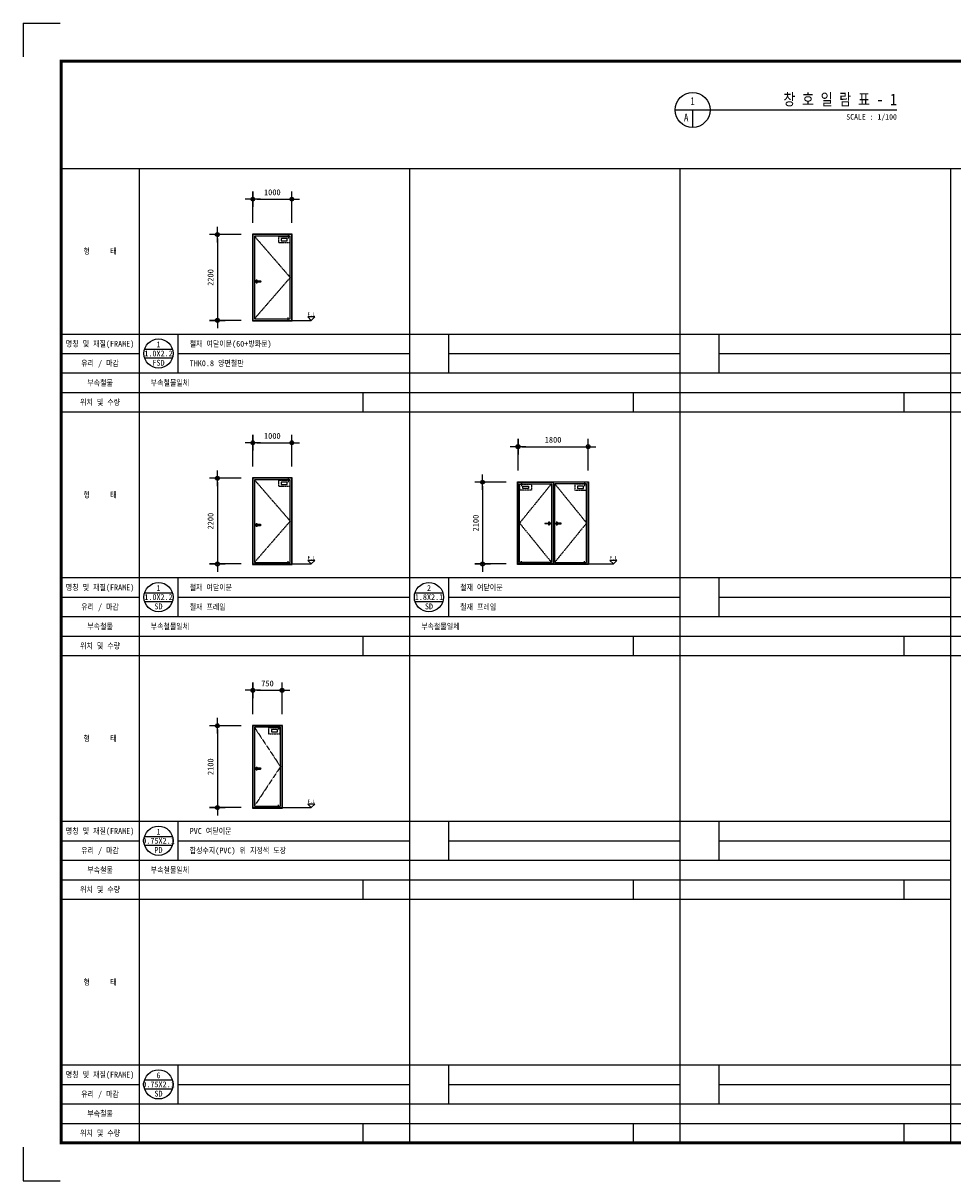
# Model space of a CAD drawing. Header units: millimetres. Extents: x 3445018 to 4174071, y -6064565 to -5122887.
# Tile 38 of 192: x 3669471 to 3693338, y -5615915 to -5586215. Entities that reach past the tile are written whole.
import ezdxf
from ezdxf.enums import TextEntityAlignment as Align

# ---------------------------------------------------------------- set-up
doc = ezdxf.new("R2010")
doc.units = ezdxf.units.MM
doc.header["$MEASUREMENT"] = 0
for name, pattern in [('AUDIT_D_200609130621-0', [0]), ('CEN', [66, 60, -2, 2, -2]), ('HID', [5, 3, -2])]:
    doc.linetypes.add(name, pattern=pattern)
doc.layers.get('DEFPOINTS').update_dxf_attribs({"linetype": 'CONTINUOUS'})
for name, color, linetype in [('3', 3, 'CONTINUOUS'), ('A_GE_FORM', 7, 'CONTINUOUS'), ('AA-XXXX-CNTL', 1, 'CEN'), ('AA-XXXX-DOOR', 4, 'CONTINUOUS'), ('AA-XXXX-HAT', 8, 'AUDIT_D_200609130621-0'), ('AA-XXXX-SYM', 7, 'CONTINUOUS'), ('AA-XXXX-TEXT', 3, 'CONTINUOUS'), ('AA-XXXX-WIN', 4, 'CONTINUOUS'), ('AA-XXXX-창호부호', 7, 'CONTINUOUS'), ('DIM', 7, 'CONTINUOUS'), ('TABLE', 7, 'CONTINUOUS'), ('TITLE', 3, 'CONTINUOUS')]:
    doc.layers.add(name, color=color, linetype=linetype)
doc.styles.add('HY울릉도 L', font='txt')
doc.styles.add('SDP-S', font='txt')
doc.dimstyles.new('SMDI-3', dxfattribs={"dimtxt": 3, "dimasz": 1, "dimexe": 2, "dimexo": 3, "dimgap": 1, "dimtad": 1, "dimdsep": 46, "dimtxsty": 'HY울릉도 L', "dimblk": 'Z_DOT', "dimcen": 2.5, "dimdle": 1.5, "dimclrd": 1, "dimclre": 1, "dimclrt": 2, "dimadec": 0, "dimazin": 0, "dimtfac": 1, "dimtix": 1, "dimtmove": 2, "dimatfit": 3, "dimldrblk": 'Z_DOT', "dimfxl": 2, "dimtvp": 1, "dimtolj": 1, "dimtzin": 0, "dimarcsym": 0})

# ---------------------------------------------------------------- blocks, each defined once
blk = doc.blocks.new('창호부호')
at = {"layer": 'AA-XXXX-창호부호'}
for p, q in [((-286, 90), (286, 90)), ((-286, -90), (286, -90))]:
    blk.add_line(p, q, dxfattribs=at)
blk.add_circle((0, 0), 300, dxfattribs=at)
at = {"layer": 'AA-XXXX-창호부호', "color": 3, "width": 0.85}
blk.add_attdef('NO', text='', height=120, dxfattribs=at).set_placement((0, 90), align=Align.BOTTOM_CENTER)
at = {"layer": 'AA-XXXX-창호부호', "color": 4, "width": 0.85}
blk.add_attdef('규격', text='', height=120, dxfattribs=at).set_placement((0, 0), align=Align.MIDDLE)
at = {"layer": 'AA-XXXX-창호부호', "color": 3, "width": 0.85}
blk.add_attdef('창호', text='', height=120, dxfattribs=at).set_placement((0, -130), align=Align.TOP_CENTER)
blk = doc.blocks.new('sheet _서영')
at = {"layer": 'A_GE_FORM'}
for p, q in [((-362689.99, -1058464.44), (-362689.99, -1058481.68)), ((-362689.99, -1058464.44), (-362689.99, -1058481.68)), ((-362689.99, -1058464.44), (-362670.99, -1058464.44)), ((-362689.99, -1059041.18), (-362689.99, -1059058.43)), ((-362689.99, -1059041.18), (-362689.99, -1059058.43)), ((-362689.99, -1059058.43), (-362670.99, -1059058.43))]:
    blk.add_line(p, q, dxfattribs=at)
at = {"layer": 'A_GE_FORM', "const_width": 1.5}
blk.add_lwpolyline([(-361868.49, -1059038.93), (-362670.49, -1059038.93), (-362670.49, -1058483.93), (-361868.49, -1058483.93)], close=True, dxfattribs=at)
blk = doc.blocks.new('Z_DOT')
at = {"layer": 'DIM', "color": 1, "ltscale": 3}
for p, q in [((-2, 0), (2, 0)), ((0, -2), (0, 2))]:
    blk.add_line(p, q, dxfattribs=at)
for radius in [0.5, 0.25]:
    blk.add_circle((0, 0), radius, dxfattribs=at)
blk = doc.blocks.new('*D822')
at = {"layer": 'DEFPOINTS', "color": 0, "ltscale": 3, "transparency": 16777216}
for p in [(3676368, -5590730), (3675368, -5591640), (3676368, -5591640)]:
    blk.add_point(p, dxfattribs=at)
at = {"layer": 'DIM', "color": 1, "lineweight": -2, "ltscale": 3, "transparency": 16777216}
for p, q in [((3675368, -5591340), (3675368, -5590530)), ((3676368, -5591340), (3676368, -5590530)), ((3675468, -5590730), (3676268, -5590730))]:
    blk.add_line(p, q, dxfattribs=at)
at = {"layer": 'DIM', "color": 1, "lineweight": -2, "ltscale": 3, "transparency": 16777216, "xscale": 100, "yscale": 100, "zscale": 100, "rotation": 180}
blk.add_blockref('Z_DOT', (3675368, -5590730), dxfattribs=at)
at = {"layer": 'DIM', "color": 1, "lineweight": -2, "ltscale": 3, "transparency": 16777216, "xscale": 100, "yscale": 100, "zscale": 100}
blk.add_blockref('Z_DOT', (3676368, -5590730), dxfattribs=at)
at = {"layer": 'DIM', "color": 2, "ltscale": 3, "transparency": 16777216, "insert": (3675868, -5590555), "char_height": 150, "attachment_point": 5, "style": 'SDP-S'}
blk.add_mtext('\\A1;1000', dxfattribs=at)
blk = doc.blocks.new('*D823')
at = {"layer": 'DEFPOINTS', "color": 0, "ltscale": 3, "transparency": 16777216}
for p in [(3675368, -5591640), (3674458, -5593840), (3675368, -5593840)]:
    blk.add_point(p, dxfattribs=at)
at = {"layer": 'DIM', "color": 1, "lineweight": -2, "ltscale": 3, "transparency": 16777216}
for p, q in [((3675068, -5591640), (3674258, -5591640)), ((3674458, -5591740), (3674458, -5593740)), ((3675068, -5593840), (3674258, -5593840))]:
    blk.add_line(p, q, dxfattribs=at)
at = {"layer": 'DIM', "color": 1, "lineweight": -2, "ltscale": 3, "transparency": 16777216, "xscale": 100, "yscale": 100, "zscale": 100}
for p, rotation in [((3674458, -5591640), 90), ((3674458, -5593840), 270)]:
    blk.add_blockref('Z_DOT', p, dxfattribs=dict(at, rotation=rotation))
at = {"layer": 'DIM', "color": 2, "ltscale": 3, "transparency": 16777216, "insert": (3674283, -5592740), "char_height": 150, "attachment_point": 5, "rotation": 90, "style": 'SDP-S'}
blk.add_mtext('\\A1;2200', dxfattribs=at)
blk = doc.blocks.new('*D816')
at = {"layer": 'DEFPOINTS', "color": 0, "ltscale": 3, "transparency": 16777216}
for p in [(3676368, -5596980), (3675368, -5597890), (3676368, -5597890)]:
    blk.add_point(p, dxfattribs=at)
at = {"layer": 'DIM', "color": 1, "lineweight": -2, "ltscale": 3, "transparency": 16777216}
for p, q in [((3675368, -5597590), (3675368, -5596780)), ((3676368, -5597590), (3676368, -5596780)), ((3675468, -5596980), (3676268, -5596980))]:
    blk.add_line(p, q, dxfattribs=at)
at = {"layer": 'DIM', "color": 1, "lineweight": -2, "ltscale": 3, "transparency": 16777216, "xscale": 100, "yscale": 100, "zscale": 100, "rotation": 180}
blk.add_blockref('Z_DOT', (3675368, -5596980), dxfattribs=at)
at = {"layer": 'DIM', "color": 1, "lineweight": -2, "ltscale": 3, "transparency": 16777216, "xscale": 100, "yscale": 100, "zscale": 100}
blk.add_blockref('Z_DOT', (3676368, -5596980), dxfattribs=at)
at = {"layer": 'DIM', "color": 2, "ltscale": 3, "transparency": 16777216, "insert": (3675868, -5596805), "char_height": 150, "attachment_point": 5, "style": 'SDP-S'}
blk.add_mtext('\\A1;1000', dxfattribs=at)
blk = doc.blocks.new('*D817')
at = {"layer": 'DEFPOINTS', "color": 0, "ltscale": 3, "transparency": 16777216}
for p in [(3675368, -5597890), (3674458, -5600090), (3675368, -5600090)]:
    blk.add_point(p, dxfattribs=at)
at = {"layer": 'DIM', "color": 1, "lineweight": -2, "ltscale": 3, "transparency": 16777216}
for p, q in [((3675068, -5597890), (3674258, -5597890)), ((3674458, -5597990), (3674458, -5599990)), ((3675068, -5600090), (3674258, -5600090))]:
    blk.add_line(p, q, dxfattribs=at)
at = {"layer": 'DIM', "color": 1, "lineweight": -2, "ltscale": 3, "transparency": 16777216, "xscale": 100, "yscale": 100, "zscale": 100}
for p, rotation in [((3674458, -5597890), 90), ((3674458, -5600090), 270)]:
    blk.add_blockref('Z_DOT', p, dxfattribs=dict(at, rotation=rotation))
at = {"layer": 'DIM', "color": 2, "ltscale": 3, "transparency": 16777216, "insert": (3674283, -5598990), "char_height": 150, "attachment_point": 5, "rotation": 90, "style": 'SDP-S'}
blk.add_mtext('\\A1;2200', dxfattribs=at)
blk = doc.blocks.new('*D818')
at = {"layer": 'DEFPOINTS', "color": 0, "ltscale": 3, "transparency": 16777216}
for p in [(3676118, -5603330), (3675368, -5604240), (3676118, -5604240)]:
    blk.add_point(p, dxfattribs=at)
at = {"layer": 'DIM', "color": 1, "lineweight": -2, "ltscale": 3, "transparency": 16777216}
for p, q in [((3675368, -5603940), (3675368, -5603130)), ((3676118, -5603940), (3676118, -5603130)), ((3675468, -5603330), (3676018, -5603330))]:
    blk.add_line(p, q, dxfattribs=at)
at = {"layer": 'DIM', "color": 1, "lineweight": -2, "ltscale": 3, "transparency": 16777216, "xscale": 100, "yscale": 100, "zscale": 100, "rotation": 180}
blk.add_blockref('Z_DOT', (3675368, -5603330), dxfattribs=at)
at = {"layer": 'DIM', "color": 1, "lineweight": -2, "ltscale": 3, "transparency": 16777216, "xscale": 100, "yscale": 100, "zscale": 100}
blk.add_blockref('Z_DOT', (3676118, -5603330), dxfattribs=at)
at = {"layer": 'DIM', "color": 2, "ltscale": 3, "transparency": 16777216, "insert": (3675743, -5603155), "char_height": 150, "attachment_point": 5, "style": 'SDP-S'}
blk.add_mtext('\\A1;750', dxfattribs=at)
blk = doc.blocks.new('*D819')
at = {"layer": 'DEFPOINTS', "color": 0, "ltscale": 3, "transparency": 16777216}
for p in [(3675368, -5604240), (3674458, -5606340), (3675368, -5606340)]:
    blk.add_point(p, dxfattribs=at)
at = {"layer": 'DIM', "color": 1, "lineweight": -2, "ltscale": 3, "transparency": 16777216}
for p, q in [((3675068, -5604240), (3674258, -5604240)), ((3674458, -5604340), (3674458, -5606240)), ((3675068, -5606340), (3674258, -5606340))]:
    blk.add_line(p, q, dxfattribs=at)
at = {"layer": 'DIM', "color": 1, "lineweight": -2, "ltscale": 3, "transparency": 16777216, "xscale": 100, "yscale": 100, "zscale": 100}
for p, rotation in [((3674458, -5604240), 90), ((3674458, -5606340), 270)]:
    blk.add_blockref('Z_DOT', p, dxfattribs=dict(at, rotation=rotation))
at = {"layer": 'DIM', "color": 2, "ltscale": 3, "transparency": 16777216, "insert": (3674283, -5605290), "char_height": 150, "attachment_point": 5, "rotation": 90, "style": 'SDP-S'}
blk.add_mtext('\\A1;2100', dxfattribs=at)
blk = doc.blocks.new('*D820')
at = {"layer": 'DEFPOINTS', "color": 0, "ltscale": 3, "transparency": 16777216}
for p in [(3683975, -5597080), (3682175, -5597990), (3683975, -5597990)]:
    blk.add_point(p, dxfattribs=at)
at = {"layer": 'DIM', "color": 1, "lineweight": -2, "ltscale": 3, "transparency": 16777216}
for p, q in [((3682175, -5597690), (3682175, -5596880)), ((3683975, -5597690), (3683975, -5596880)), ((3682275, -5597080), (3683875, -5597080))]:
    blk.add_line(p, q, dxfattribs=at)
at = {"layer": 'DIM', "color": 1, "lineweight": -2, "ltscale": 3, "transparency": 16777216, "xscale": 100, "yscale": 100, "zscale": 100, "rotation": 180}
blk.add_blockref('Z_DOT', (3682175, -5597080), dxfattribs=at)
at = {"layer": 'DIM', "color": 1, "lineweight": -2, "ltscale": 3, "transparency": 16777216, "xscale": 100, "yscale": 100, "zscale": 100}
blk.add_blockref('Z_DOT', (3683975, -5597080), dxfattribs=at)
at = {"layer": 'DIM', "color": 2, "ltscale": 3, "transparency": 16777216, "insert": (3683075, -5596905), "char_height": 150, "attachment_point": 5, "style": 'SDP-S'}
blk.add_mtext('\\A1;1800', dxfattribs=at)
blk = doc.blocks.new('*D821')
at = {"layer": 'DEFPOINTS', "color": 0, "ltscale": 3, "transparency": 16777216}
for p in [(3682175, -5597990), (3681265, -5600090), (3682175, -5600090)]:
    blk.add_point(p, dxfattribs=at)
at = {"layer": 'DIM', "color": 1, "lineweight": -2, "ltscale": 3, "transparency": 16777216}
for p, q in [((3681875, -5597990), (3681065, -5597990)), ((3681265, -5598090), (3681265, -5599990)), ((3681875, -5600090), (3681065, -5600090))]:
    blk.add_line(p, q, dxfattribs=at)
at = {"layer": 'DIM', "color": 1, "lineweight": -2, "ltscale": 3, "transparency": 16777216, "xscale": 100, "yscale": 100, "zscale": 100}
for p, rotation in [((3681265, -5597990), 90), ((3681265, -5600090), 270)]:
    blk.add_blockref('Z_DOT', p, dxfattribs=dict(at, rotation=rotation))
at = {"layer": 'DIM', "color": 2, "ltscale": 3, "transparency": 16777216, "insert": (3681090, -5599040), "char_height": 150, "attachment_point": 5, "rotation": 90, "style": 'SDP-S'}
blk.add_mtext('\\A1;2100', dxfattribs=at)

msp = doc.modelspace()

# ---------------------------------------------------------------- linework, layer by layer
at = {"layer": 'AA-XXXX-CNTL', "color": 1}
for p, q in [((3675467.9, -5592889.949), (3675467.9, -5592789.949)), ((3675417.9, -5592839.949), (3675517.9, -5592839.949)), ((3675467.9, -5599139.949), (3675467.9, -5599039.949)), ((3682975.442, -5599099.949), (3682975.442, -5598999.949)), ((3683175.442, -5599099.949), (3683175.442, -5598999.949)), ((3675417.9, -5599089.949), (3675517.9, -5599089.949)), ((3683025.442, -5599049.949), (3682925.442, -5599049.949)), ((3683125.442, -5599049.949), (3683225.442, -5599049.949)), ((3675417.9, -5605339.949), (3675517.9, -5605339.949)), ((3675467.9, -5605389.949), (3675467.9, -5605289.949))]:
    msp.add_line(p, q, dxfattribs=at)
at = {"layer": 'AA-XXXX-DOOR'}
for p, q in [((3682265.442, -5597989.949), (3682265.442, -5598089.949)), ((3683885.442, -5597989.949), (3683885.442, -5598089.949)), ((3682265.442, -5600109.949), (3682265.442, -5600019.949)), ((3683885.442, -5600109.949), (3683885.442, -5600019.949))]:
    msp.add_line(p, q, dxfattribs=at)
at = {"layer": 'AA-XXXX-DOOR', "color": 7}
for p, q in [((3682875.442, -5599039.949), (3682975.442, -5599039.949)), ((3683275.442, -5599039.949), (3683175.442, -5599039.949)), ((3682975.442, -5599059.949), (3682875.442, -5599059.949)), ((3683175.442, -5599059.949), (3683275.442, -5599059.949))]:
    msp.add_line(p, q, dxfattribs=at)
at = {"layer": 'AA-XXXX-DOOR'}
for points in [[(3683075.442, -5600089.949), (3682175.442, -5600089.949), (3682175.442, -5597989.949), (3683075.442, -5597989.949)], [(3683035.442, -5600049.949), (3682215.442, -5600049.949), (3682215.442, -5598029.949), (3683035.442, -5598029.949)], [(3682445.442, -5598149.949), (3682295.442, -5598149.949), (3682295.442, -5598089.949), (3682445.442, -5598089.949)], [(3683075.442, -5600089.949), (3683975.442, -5600089.949), (3683975.442, -5597989.949), (3683075.442, -5597989.949)], [(3683115.442, -5600049.949), (3683935.442, -5600049.949), (3683935.442, -5598029.949), (3683115.442, -5598029.949)], [(3683705.442, -5598149.949), (3683855.442, -5598149.949), (3683855.442, -5598089.949), (3683705.442, -5598089.949)]]:
    msp.add_lwpolyline(points, close=True, dxfattribs=at)
at = {"layer": 'AA-XXXX-DOOR', "color": 7}
for centre, radius, start, end in [((3682875.442, -5599049.949), 10, 90, 270), ((3682975.442, -5599049.949), 30, 199.4712206, 160.5287794), ((3682975.442, -5599049.949), 10, 270, 90), ((3683175.442, -5599049.949), 30, 19.4712206, 340.5287794), ((3683175.442, -5599049.949), 10, 90, 270), ((3683275.442, -5599049.949), 10, 270, 90)]:
    msp.add_arc(centre, radius, start, end, dxfattribs=at)
at = {"layer": 'AA-XXXX-HAT', "color": 1, "linetype": 'HID'}
for points in [[(3675407.9, -5591679.949), (3676327.9, -5592739.949), (3675407.9, -5593799.949)], [(3675407.9, -5597929.949), (3676327.9, -5598989.949), (3675407.9, -5600049.949)], [(3683035.442, -5598029.949), (3682215.442, -5599039.949), (3683035.442, -5600049.949)], [(3683115.442, -5598029.949), (3683935.442, -5599039.949), (3683115.442, -5600049.949)], [(3675407.9, -5604279.949), (3676077.9, -5605289.949), (3675407.9, -5606299.949)]]:
    msp.add_lwpolyline(points, dxfattribs=at)
at = {"layer": 'AA-XXXX-HAT', "color": 8, "linetype": 'HID'}
for points in [[(3676022.9, -5591844.949), (3676322.9, -5591844.949), (3676322.9, -5591694.949), (3676022.9, -5591694.949)], [(3676022.9, -5598094.949), (3676322.9, -5598094.949), (3676322.9, -5597944.949), (3676022.9, -5597944.949)], [(3682520.442, -5598194.949), (3682220.442, -5598194.949), (3682220.442, -5598044.949), (3682520.442, -5598044.949)], [(3683630.442, -5598194.949), (3683930.442, -5598194.949), (3683930.442, -5598044.949), (3683630.442, -5598044.949)], [(3675772.9, -5604444.949), (3676072.9, -5604444.949), (3676072.9, -5604294.949), (3675772.9, -5604294.949)]]:
    msp.add_lwpolyline(points, close=True, dxfattribs=at)
at = {"layer": 'AA-XXXX-SYM', "color": 1}
for p, q in [((3675367.9, -5593839.949), (3676867.9, -5593839.949)), ((3675367.9, -5600089.949), (3676867.9, -5600089.949)), ((3682175.442, -5600089.949), (3684625.442, -5600089.949)), ((3675367.9, -5606339.949), (3676867.9, -5606339.949))]:
    msp.add_line(p, q, dxfattribs=at)
at = {"layer": 'AA-XXXX-SYM'}
for points in [[(3676867.9, -5593839.949), (3676957.9, -5593749.949), (3676777.9, -5593749.949)], [(3676867.9, -5600089.949), (3676957.9, -5599999.949), (3676777.9, -5599999.949)], [(3684625.442, -5600089.949), (3684715.442, -5599999.949), (3684535.442, -5599999.949)], [(3676867.9, -5606339.949), (3676957.9, -5606249.949), (3676777.9, -5606249.949)]]:
    msp.add_lwpolyline(points, close=True, dxfattribs=at)
at = {"layer": 'AA-XXXX-WIN'}
for p, q in [((3676277.9, -5591639.949), (3676277.9, -5591739.949)), ((3676277.9, -5593859.949), (3676277.9, -5593769.949)), ((3676277.9, -5597889.949), (3676277.9, -5597989.949)), ((3676277.9, -5600109.949), (3676277.9, -5600019.949)), ((3676027.9, -5604239.949), (3676027.9, -5604339.949)), ((3676027.9, -5606359.949), (3676027.9, -5606269.949))]:
    msp.add_line(p, q, dxfattribs=at)
at = {"layer": 'AA-XXXX-WIN', "color": 7}
for p, q in [((3675567.9, -5592829.949), (3675467.9, -5592829.949)), ((3675467.9, -5592849.949), (3675567.9, -5592849.949)), ((3675567.9, -5599079.949), (3675467.9, -5599079.949)), ((3675467.9, -5599099.949), (3675567.9, -5599099.949)), ((3675567.9, -5605329.949), (3675467.9, -5605329.949)), ((3675467.9, -5605349.949), (3675567.9, -5605349.949))]:
    msp.add_line(p, q, dxfattribs=at)
at = {"layer": 'AA-XXXX-WIN'}
for points in [[(3675367.9, -5593839.949), (3676367.9, -5593839.949), (3676367.9, -5591639.949), (3675367.9, -5591639.949)], [(3675407.9, -5593799.949), (3676327.9, -5593799.949), (3676327.9, -5591679.949), (3675407.9, -5591679.949)], [(3676097.9, -5591799.949), (3676247.9, -5591799.949), (3676247.9, -5591739.949), (3676097.9, -5591739.949)], [(3675367.9, -5600089.949), (3676367.9, -5600089.949), (3676367.9, -5597889.949), (3675367.9, -5597889.949)], [(3675407.9, -5600049.949), (3676327.9, -5600049.949), (3676327.9, -5597929.949), (3675407.9, -5597929.949)], [(3676097.9, -5598049.949), (3676247.9, -5598049.949), (3676247.9, -5597989.949), (3676097.9, -5597989.949)], [(3675367.9, -5606339.949), (3676117.9, -5606339.949), (3676117.9, -5604239.949), (3675367.9, -5604239.949)], [(3675407.9, -5606299.949), (3676077.9, -5606299.949), (3676077.9, -5604279.949), (3675407.9, -5604279.949)], [(3675847.9, -5604399.949), (3675997.9, -5604399.949), (3675997.9, -5604339.949), (3675847.9, -5604339.949)]]:
    msp.add_lwpolyline(points, close=True, dxfattribs=at)
at = {"layer": 'AA-XXXX-WIN', "color": 7}
for centre, radius, start, end in [((3675467.9, -5592839.949), 30, 19.4712206, 340.5287794), ((3675467.9, -5592839.949), 10, 90, 270), ((3675567.9, -5592839.949), 10, 270, 90), ((3675467.9, -5599089.949), 30, 19.4712206, 340.5287794), ((3675467.9, -5599089.949), 10, 90, 270), ((3675567.9, -5599089.949), 10, 270, 90), ((3675467.9, -5605339.949), 30, 19.4712206, 340.5287794), ((3675467.9, -5605339.949), 10, 90, 270), ((3675567.9, -5605339.949), 10, 270, 90)]:
    msp.add_arc(centre, radius, start, end, dxfattribs=at)
at = {"layer": 'DEFPOINTS'}
for points in [[(3675357.9, -5593849.949), (3676377.9, -5593849.949), (3676377.9, -5591629.949), (3675357.9, -5591629.949)], [(3675357.9, -5600099.949), (3676377.9, -5600099.949), (3676377.9, -5597879.949), (3675357.9, -5597879.949)], [(3683985.442, -5600099.949), (3682165.442, -5600099.949), (3682165.442, -5597979.949), (3683985.442, -5597979.949)], [(3675357.9, -5606349.949), (3676127.9, -5606349.949), (3676127.9, -5604229.949), (3675357.9, -5604229.949)]]:
    msp.add_lwpolyline(points, close=True, dxfattribs=at)
at = {"layer": 'TABLE', "color": 2, "ltscale": 0.25}
for p, q in [((3672446.4, -5589939.949), (3672446.4, -5614939.949)), ((3679389.4, -5589939.949), (3679389.4, -5614939.949)), ((3686332.4, -5589939.949), (3686332.4, -5614939.949)), ((3693275.4, -5589939.949), (3693275.4, -5614939.949))]:
    msp.add_line(p, q, dxfattribs=at)
at = {"layer": 'TABLE', "color": 8}
for p, q in [((3670446.4, -5594189.949), (3706321.4, -5594189.949)), ((3673446.4, -5594189.949), (3673446.4, -5595189.949)), ((3680389.4, -5594189.949), (3680389.4, -5595189.949)), ((3687332.4, -5594189.949), (3687332.4, -5595189.949)), ((3670446.4, -5594689.949), (3672446.4, -5594689.949)), ((3673446.4, -5594689.949), (3679389.4, -5594689.949)), ((3680389.4, -5594689.949), (3686332.4, -5594689.949)), ((3687332.4, -5594689.949), (3693275.4, -5594689.949)), ((3670446.4, -5595189.949), (3706321.4, -5595189.949)), ((3670446.4, -5595689.949), (3706321.4, -5595689.949)), ((3678189.4, -5595689.949), (3678189.4, -5596189.949)), ((3685132.4, -5595689.949), (3685132.4, -5596189.949)), ((3692075.4, -5595689.949), (3692075.4, -5596189.949)), ((3670446.4, -5600439.949), (3706321.4, -5600439.949)), ((3673446.4, -5600439.949), (3673446.4, -5601439.949)), ((3680389.4, -5600439.949), (3680389.4, -5601439.949)), ((3687332.4, -5600439.949), (3687332.4, -5601439.949)), ((3670446.4, -5600939.949), (3672446.4, -5600939.949)), ((3673446.4, -5600939.949), (3679389.4, -5600939.949)), ((3680389.4, -5600939.949), (3686332.4, -5600939.949)), ((3687332.4, -5600939.949), (3693275.4, -5600939.949)), ((3670446.4, -5601439.949), (3706321.4, -5601439.949)), ((3670446.4, -5601939.949), (3706321.4, -5601939.949)), ((3678189.4, -5601939.949), (3678189.4, -5602439.949)), ((3685132.4, -5601939.949), (3685132.4, -5602439.949)), ((3692075.4, -5601939.949), (3692075.4, -5602439.949)), ((3670446.4, -5606689.949), (3693275.4, -5606689.949)), ((3673446.4, -5606689.949), (3673446.4, -5607689.949)), ((3680389.4, -5606689.949), (3680389.4, -5607689.949)), ((3687332.4, -5606689.949), (3687332.4, -5607689.949)), ((3670446.4, -5607189.949), (3672446.4, -5607189.949)), ((3673446.4, -5607189.949), (3679389.4, -5607189.949)), ((3680389.4, -5607189.949), (3686332.4, -5607189.949)), ((3687332.4, -5607189.949), (3693275.4, -5607189.949)), ((3670446.4, -5607689.949), (3693275.4, -5607689.949)), ((3670446.4, -5608189.949), (3693275.4, -5608189.949)), ((3678189.4, -5608189.949), (3678189.4, -5608689.949)), ((3685132.4, -5608189.949), (3685132.4, -5608689.949)), ((3692075.4, -5608189.949), (3692075.4, -5608689.949)), ((3670446.4, -5612939.949), (3706321.4, -5612939.949)), ((3673446.4, -5612939.949), (3673446.4, -5613939.949)), ((3680389.4, -5612939.949), (3680389.4, -5613939.949)), ((3687332.4, -5612939.949), (3687332.4, -5613939.949)), ((3670446.4, -5613439.949), (3672446.4, -5613439.949)), ((3673446.4, -5613439.949), (3679389.4, -5613439.949)), ((3680389.4, -5613439.949), (3686332.4, -5613439.949)), ((3687332.4, -5613439.949), (3693275.4, -5613439.949)), ((3670446.4, -5613939.949), (3706321.4, -5613939.949)), ((3670446.4, -5614439.949), (3706321.4, -5614439.949)), ((3678189.4, -5614439.949), (3678189.4, -5614939.949)), ((3685132.4, -5614439.949), (3685132.4, -5614939.949)), ((3692075.4, -5614439.949), (3692075.4, -5614939.949))]:
    msp.add_line(p, q, dxfattribs=at)
at = {"layer": 'TABLE', "color": 2, "ltscale": 0.25}
for points in [[(3670446.4, -5589939.949), (3706321.4, -5589939.949)], [(3670446.4, -5596189.949), (3706321.4, -5596189.949)], [(3670446.4, -5602439.949), (3706321.4, -5602439.949)], [(3670446.4, -5608689.949), (3693275.4, -5608689.949)]]:
    msp.add_lwpolyline(points, dxfattribs=at)
at = {"layer": 'TITLE', "color": 0}
for p, q in [((3686206.618, -5588439.949), (3691901.183, -5588439.949)), ((3686656.618, -5588439.949), (3686656.618, -5588889.949))]:
    msp.add_line(p, q, dxfattribs=at)
msp.add_circle((3686656.618, -5588439.949), 450, dxfattribs=at)

# ---------------------------------------------------------------- block references
at = {"layer": '3', "xscale": 50, "yscale": 50, "zscale": 50}
msp.add_blockref('sheet _서영', (21803970.9, 47337006.801), dxfattribs=at)
at = {"layer": 'AA-XXXX-창호부호', "xscale": 1.25, "yscale": 1.25, "zscale": 1.25}
for p, values in [((3672946.4, -5594689.949), {'NO': '1', '규격': '1.0X2.2', '창호': 'FSD'}), ((3672946.4, -5600939.949), {'NO': '1', '규격': '1.0X2.2', '창호': 'SD'}), ((3679889.4, -5600939.949), {'NO': '2', '규격': '1.8X2.1', '창호': 'SD'}), ((3672946.4, -5607189.949), {'NO': '1', '규격': '0.75X2.1', '창호': 'PD'}), ((3672946.4, -5613439.949), {'NO': '6', '규격': '0.75X2.1', '창호': 'SD'})]:
    msp.add_blockref('창호부호', p, dxfattribs=at).add_auto_attribs(values)

# ---------------------------------------------------------------- texts
at = {"layer": 'AA-XXXX-TEXT', "width": 0.85}
for s, height, p in [('창 호 일 람 표 - 1', 300, (3691901.183, -5588169.949)), ('SCALE : 1/100', 144, (3691901.183, -5588619.949))]:
    msp.add_text(s, height=height, dxfattribs=at).set_placement(p, align=Align.MIDDLE_RIGHT)
for s, p in [('1', (3686656.618, -5588214.949)), ('A', (3686491.618, -5588634.949))]:
    msp.add_text(s, height=200, dxfattribs=at).set_placement(p, align=Align.MIDDLE)
for s, p in [('형     태', (3671446.4, -5592064.949)), ('명칭 및 재질(FRAME)', (3671446.4, -5594439.949)), ('유리 / 마감', (3671446.4, -5594939.949)), ('부속철물', (3671446.4, -5595439.949)), ('위치 및 수량', (3671446.4, -5595939.949)), ('형     태', (3671446.4, -5598314.949)), ('명칭 및 재질(FRAME)', (3671446.4, -5600689.949)), ('유리 / 마감', (3671446.4, -5601189.949)), ('부속철물', (3671446.4, -5601689.949)), ('위치 및 수량', (3671446.4, -5602189.949)), ('형     태', (3671446.4, -5604564.949)), ('명칭 및 재질(FRAME)', (3671446.4, -5606939.949)), ('유리 / 마감', (3671446.4, -5607439.949)), ('부속철물', (3671446.4, -5607939.949)), ('위치 및 수량', (3671446.4, -5608439.949)), ('형     태', (3671446.4, -5610814.949)), ('명칭 및 재질(FRAME)', (3671446.4, -5613189.949)), ('유리 / 마감', (3671446.4, -5613689.949)), ('부속철물', (3671446.4, -5614189.949)), ('위치 및 수량', (3671446.4, -5614689.949))]:
    msp.add_text(s, height=150, dxfattribs=at).set_placement(p, align=Align.MIDDLE_CENTER)
for p in [(3676867.9, -5593749.949), (3676867.9, -5599999.949), (3684625.442, -5599999.949), (3676867.9, -5606249.949)]:
    msp.add_text('F.L', height=90, dxfattribs=at).set_placement(p, align=Align.BOTTOM_CENTER)
for s, p in [('철재 여닫이문(60+방화문)', (3673746.4, -5594439.949)), ('THK0.8 양면철판', (3673746.4, -5594939.949)), ('부속철물일체', (3672746.4, -5595439.949)), ('철재 여닫이문', (3673746.4, -5600689.949)), ('철재 여닫이문', (3680689.4, -5600689.949)), ('철재 프레임', (3673746.4, -5601189.949)), ('철재 프레임', (3680689.4, -5601189.949)), ('부속철물일체', (3672746.4, -5601689.949)), ('부속철물일체', (3679689.4, -5601689.949)), ('PVC 여닫이문', (3673746.4, -5606939.949)), ('합성수지(PVC) 위 지정색 도장', (3673746.4, -5607439.949)), ('부속철물일체', (3672746.4, -5607939.949))]:
    msp.add_text(s, height=150, dxfattribs=at).set_placement(p, align=Align.MIDDLE_LEFT)

# ---------------------------------------------------------------- dimensions: what is measured, and where the dimension line sits
at = {"layer": 'DIM', "ltscale": 3}
for base, p1, p2, angle, picture, middle in [((3676367.9, -5590729.97), (3675367.9, -5591639.949), (3676367.9, -5591639.949), 180, '*D822', (3675867.9, -5590554.868)), ((3674457.921, -5593839.949), (3675367.9, -5591639.949), (3675367.9, -5593839.949), 90, '*D823', (3674282.82, -5592739.949)), ((3676367.9, -5596979.97), (3675367.9, -5597889.949), (3676367.9, -5597889.949), 180, '*D816', (3675867.9, -5596804.868)), ((3683975.442, -5597079.97), (3682175.442, -5597989.949), (3683975.442, -5597989.949), 180, '*D820', (3683075.442, -5596904.868)), ((3674457.921, -5600089.949), (3675367.9, -5597889.949), (3675367.9, -5600089.949), 90, '*D817', (3674282.82, -5598989.949)), ((3681265.463, -5600089.949), (3682175.442, -5597989.949), (3682175.442, -5600089.949), 90, '*D821', (3681090.361, -5599039.949)), ((3676117.9, -5603329.97), (3675367.9, -5604239.949), (3676117.9, -5604239.949), 180, '*D818', (3675742.9, -5603154.868)), ((3674457.921, -5606339.949), (3675367.9, -5604239.949), (3675367.9, -5606339.949), 90, '*D819', (3674282.82, -5605289.949))]:
    dim = msp.add_linear_dim(base=base, p1=p1, p2=p2, angle=angle, dimstyle='SMDI-3', override={"dimscale": 100, "dimtxt": 1.5, "dimtxsty": 'SDP-S'}, dxfattribs=at)
    dim.commit()
    dim.dimension.update_dxf_attribs({"geometry": picture, "text_midpoint": middle})

doc.saveas('drawing.dxf')
